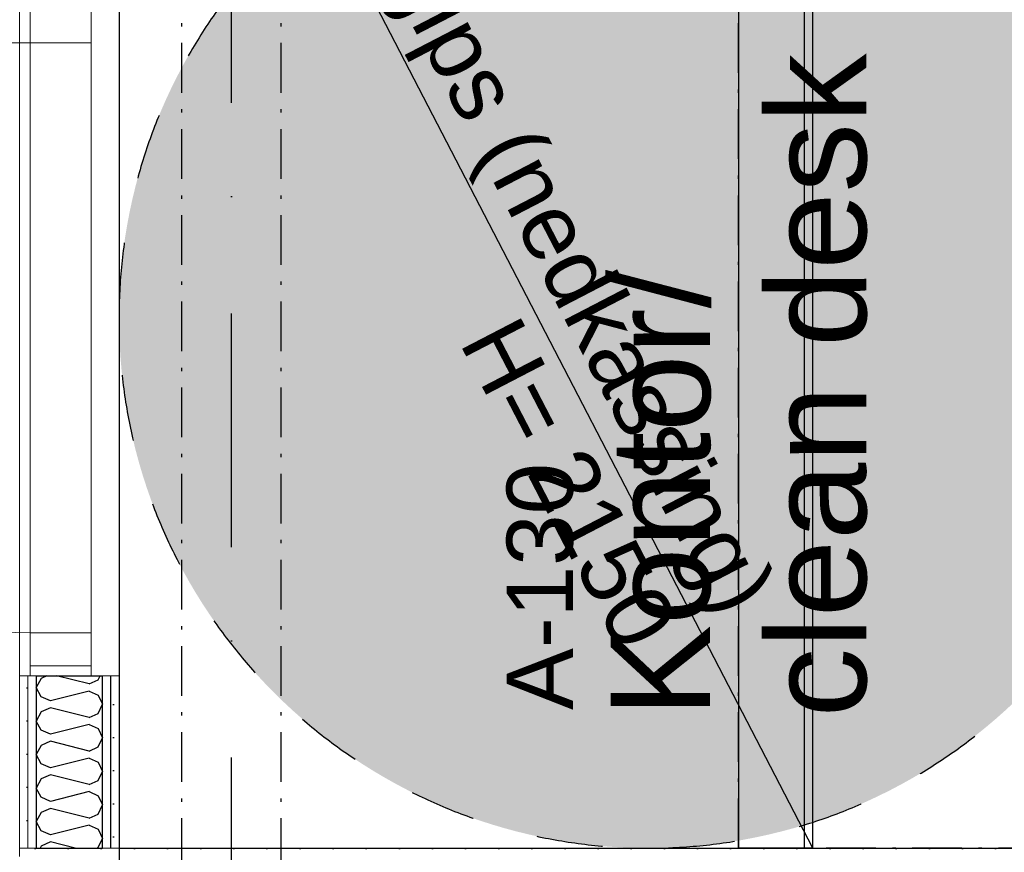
# Model space of a CAD drawing. Header units: millimetres. Extents: x -173281 to 144469, y -85977 to 83288.
# Tile 160 of 256: x -65223 to -63737, y -36898 to -35642. Entities that reach past the tile are written whole.
import ezdxf
from ezdxf.enums import TextEntityAlignment as Align

# ---------------------------------------------------------------- set-up
doc = ezdxf.new("R2010")
doc.units = ezdxf.units.MM
doc.header["$LTSCALE"] = 0.5
doc.header["$MEASUREMENT"] = 0
for name, pattern in [('Akselinje', [1500, 1000, -200, 100, -200]), ('Over snittplan', [260, 150, -50, 10, -50]), ('PLINE', [0]), ('Prikk & stiplet', [1340.555525, 705.555534, -352.777767, 0, -282.222223]), ('Stipling', [400, 200, -200])]:
    doc.linetypes.add(name, pattern=pattern)
for name, color, linetype in [('223- Bjelker', 7, 'Continuous'), ('24-- Innervegger (Skravur)(Nye konstruksjoner)', 7, 'Continuous'), ('24-- Innervegger(Nye konstruksjoner)', 7, 'Continuous'), ('242- Ikke-bærende innervegger (Skravur)(Nye konstruksjoner)', 7, 'Continuous'), ('244- Vinduer_ dører_ foldevegger(Nye konstruksjoner)', 7, 'Continuous'), ('245- Skjørt(Nye konstruksjoner)', 7, 'Continuous'), ('256- Faste himlinger og overflatebehandling(Nye konstruksjoner)', 7, 'Continuous'), ('279- Annet fast inventar(Nye konstruksjoner)', 7, 'Continuous'), ('82-- Modullinjer', 7, 'Continuous'), ('852- Teknisk_symbolsk informasjon_ bygning(Nye konstruksjoner)', 7, 'Continuous'), ('862- M___Nettoareal(Nye konstruksjoner)', 7, 'Continuous'), ('862- M___Nettoareal(Polylinje)(Nye konstruksjoner)', 7, 'Continuous'), ('862- M___Nettoareal(Tekst)(Nye konstruksjoner)', 7, 'Continuous')]:
    doc.layers.add(name, color=color, linetype=linetype)
doc.layers.add('234- Vinduer_ dører_ porter(Nye konstruksjoner)', color=7, linetype='Continuous', lineweight=0)
doc.layers.add('236- Innvendig kledning og overflate(Nye konstruksjoner)', color=7, linetype='Continuous', lineweight=0)
doc.styles.add('GENERATED_STYLE_1', font='arial.ttf')
doc.styles.add('GENERATED_STYLE_2', font='arial.ttf')
pattern_1 = [(270, (0, 0), (86.60254, 0), [0, -50]), (270, (43.3, -25), (86.60254, 0), [0, -50])]
pattern_2 = [(180, (0, 0), (0, 86.60254), [0, -50]), (180, (-25, -43.3), (0, 86.60254), [0, -50])]

# ---------------------------------------------------------------- blocks, each defined once
blk = doc.blocks.new('Kontor__A-130_13', base_point=(-62324.3, -35418.9))
at = {"layer": '862- M___Nettoareal(Polylinje)(Nye konstruksjoner)', "linetype": 'PLINE', "flags": 128}
blk.add_lwpolyline([(-65073.2, -34871.9), (-65073.2, -36891.9), (-61590.7, -36891.9), (-61590.7, -34871.9)], close=True, dxfattribs=at)
at = {"layer": '862- M___Nettoareal(Tekst)(Nye konstruksjoner)', "style": 'GENERATED_STYLE_1'}
for tag, height, p in [('DUMMY_863', 150, (-64095.3, -35677)), ('DUMMY_862', 150, (-64331, -35997.2)), ('zoneNameLine2', 150, (-64095.3, -36694.7)), ('ROOM_NAME', 150, (-64331, -36694.7)), ('DUMMY_861', 100, (-64488.1, -36294.5)), ('ROOM_NUMBER', 100, (-64488.1, -36683.3)), ('DUMMY_864', 100, (-63859.6, -36660.4))]:
    blk.add_attdef(tag, text='', height=height, rotation=90, dxfattribs=at).set_placement(p, align=Align.TOP_LEFT)
blk = doc.blocks.new('*X89')
at = {"layer": '24-- Innervegger (Skravur)(Nye konstruksjoner)', "linetype": 'PLINE'}
for p, q in [((-65190.5, -36635.7), (-65198.2, -36649.5)), ((-65182.1, -36631.9), (-65190.5, -36635.7)), ((-65118.2, -36644.2), (-65167.5, -36631.9)), ((-65118.2, -36644.2), (-65104.7, -36638.1)), ((-65104.7, -36638.1), (-65101.8, -36631.9)), ((-65190.5, -36663.4), (-65198.2, -36649.5)), ((-65176.9, -36669.5), (-65190.5, -36663.4)), ((-65118.2, -36654.9), (-65176.9, -36669.5)), ((-65118.2, -36654.9), (-65104.7, -36661)), ((-65104.7, -36661), (-65098.2, -36674.8)), ((-65176.9, -36680.2), (-65190.5, -36686.3)), ((-65118.2, -36694.8), (-65176.9, -36680.2)), ((-65104.7, -36688.7), (-65098.2, -36674.8)), ((-65190.5, -36686.3), (-65198.2, -36700.1)), ((-65118.2, -36694.8), (-65104.7, -36688.7)), ((-65190.5, -36713.9), (-65198.2, -36700.1)), ((-65118.2, -36705.4), (-65176.9, -36720.1)), ((-65118.2, -36705.4), (-65104.7, -36711.6)), ((-65104.7, -36711.6), (-65098.2, -36725.4)), ((-65176.9, -36720.1), (-65190.5, -36713.9)), ((-65104.7, -36739.2), (-65098.2, -36725.4)), ((-65190.5, -36736.9), (-65198.2, -36750.7)), ((-65176.9, -36730.7), (-65190.5, -36736.9)), ((-65118.2, -36745.4), (-65176.9, -36730.7)), ((-65118.2, -36745.4), (-65104.7, -36739.2)), ((-65190.5, -36764.5), (-65198.2, -36750.7)), ((-65118.2, -36756), (-65176.9, -36770.7)), ((-65118.2, -36756), (-65104.7, -36762.2)), ((-65176.9, -36770.7), (-65190.5, -36764.5)), ((-65104.7, -36762.2), (-65098.2, -36776)), ((-65176.9, -36781.3), (-65190.5, -36787.5)), ((-65118.2, -36796), (-65176.9, -36781.3)), ((-65104.7, -36789.8), (-65098.2, -36776)), ((-65190.5, -36787.5), (-65198.2, -36801.3)), ((-65190.5, -36815.1), (-65198.2, -36801.3)), ((-65118.2, -36796), (-65104.7, -36789.8)), ((-65176.9, -36821.3), (-65190.5, -36815.1)), ((-65118.2, -36806.6), (-65176.9, -36821.3)), ((-65118.2, -36806.6), (-65104.7, -36812.8)), ((-65104.7, -36812.8), (-65098.2, -36826.6)), ((-65104.7, -36840.4), (-65098.2, -36826.6)), ((-65190.5, -36838.1), (-65198.2, -36851.9)), ((-65176.9, -36831.9), (-65190.5, -36838.1)), ((-65118.2, -36846.6), (-65176.9, -36831.9)), ((-65118.2, -36846.6), (-65104.7, -36840.4)), ((-65190.5, -36865.7), (-65198.2, -36851.9)), ((-65118.2, -36857.2), (-65176.9, -36871.9)), ((-65118.2, -36857.2), (-65104.7, -36863.4)), ((-65176.9, -36871.9), (-65190.5, -36865.7)), ((-65104.7, -36863.4), (-65098.2, -36877.2)), ((-65190.5, -36888.7), (-65192.3, -36891.9)), ((-65176.9, -36882.5), (-65190.5, -36888.7)), ((-65139.2, -36891.9), (-65176.9, -36882.5)), ((-65104.7, -36891), (-65098.2, -36877.2)), ((-65106.7, -36891.9), (-65104.7, -36891))]:
    blk.add_line(p, q, dxfattribs=at)
blk = doc.blocks.new('Dørstempel[3]', base_point=(-65223.2, -36121.9))
at = {"layer": '852- Teknisk_symbolsk informasjon_ bygning(Nye konstruksjoner)', "char_height": 75, "attachment_point": 1, "rotation": 90, "style": 'GENERATED_STYLE_1'}
for s, insert in [('\\A1;{\\pql;\\pt0,50;\\fArial|b0|i0|c0|p0;\\W1.000000;x2\xa0090\\fArial|b0|i0|c0|p0;\\W1.000000;\\A1{\\H.66x;\\S^  ;}\\fArial|b0|i0|c0|p0;\\W1.000000;\\fArial|b0|i0|c0|p0;\\W1.000000;\\A1{\\H.66x;\\S^  ;}}', (-65848.9, -36050.5)), ('\\A1;{\\pql;\\pt0,50;\\fArial|b0|i0|c0|p0;\\W1.000000;990\\fArial|b0|i0|c0|p0;\\W1.000000;\\A1{\\H.66x;\\S^  ;}\\fArial|b0|i0|c0|p0;\\W1.000000;\\fArial|b0|i0|c0|p0;\\W1.000000;\\A1{\\H.66x;\\S^  ;}}', (-65848.9, -36222.1))]:
    blk.add_mtext(s, dxfattribs=dict(at, insert=insert))
at = {"layer": '852- Teknisk_symbolsk informasjon_ bygning(Nye konstruksjoner)', "style": 'GENERATED_STYLE_1'}
for tag, p in [('DUMMY_228', (-65866, -35741.7)), ('DUMMY_230', (-65748.2, -36222.1)), ('DUMMY_232', (-65630.3, -36239.3)), ('DUMMY_234', (-65512.4, -36239.3))]:
    blk.add_attdef(tag, text='', height=75, rotation=90, dxfattribs=at).set_placement(p, align=Align.TOP_LEFT)
blk.add_attdef('AC_WIDO_ID', text='', height=100, rotation=90, dxfattribs=at).set_placement((-65866, -36089.4), align=Align.BOTTOM_CENTER)
for tag, p in [('DUMMY_229', (-65748.2, -36279.3)), ('DUMMY_231', (-65630.3, -36279.3)), ('DUMMY_233', (-65512.4, -36279.3)), ('strUnitPrefix', (-65866, -36296.4))]:
    blk.add_attdef(tag, text='', height=75, rotation=90, dxfattribs=at).set_placement(p, align=Align.TOP_RIGHT)
blk = doc.blocks.new('Dør[5]')
at = {"layer": '234- Vinduer_ dører_ porter(Nye konstruksjoner)', "linetype": 'PLINE'}
for p, q in [((-65223.2, -36631.9), (-65223.2, -35611.9)), ((-65207.2, -35626.9), (-65207.2, -35611.9)), ((-65207.2, -35611.9), (-65115.2, -35611.9)), ((-65115.2, -35626.9), (-65115.2, -35611.9)), ((-65073.2, -36631.9), (-65073.2, -35611.9)), ((-65207.2, -35626.9), (-65207.2, -35676.9)), ((-65115.2, -35626.9), (-65207.2, -35626.9)), ((-65115.2, -35676.9), (-65115.2, -35626.9)), ((-65207.2, -35676.9), (-66097.2, -35676.9)), ((-65207.2, -36566.9), (-65207.2, -35676.9)), ((-65207.2, -35676.9), (-65115.2, -35676.9)), ((-65115.2, -35676.9), (-65115.2, -36566.9)), ((-65115.2, -36566.9), (-65207.2, -36566.9)), ((-65207.2, -36566.9), (-65207.2, -36616.9)), ((-65115.2, -36616.9), (-65115.2, -36566.9)), ((-65207.2, -36616.9), (-65207.2, -36631.9)), ((-65207.2, -36616.9), (-65115.2, -36616.9)), ((-65115.2, -36616.9), (-65115.2, -36631.9)), ((-65207.2, -36631.9), (-65115.2, -36631.9))]:
    blk.add_line(p, q, dxfattribs=at)
blk.add_arc((-65207.2, -35676.9), 890, 180, 270, dxfattribs=at)
at = {"layer": '236- Innvendig kledning og overflate(Nye konstruksjoner)', "linetype": 'PLINE'}
for p, q in [((-65223.2, -35611.9), (-65210.7, -35611.9)), ((-65210.7, -35611.9), (-65207.2, -35611.9)), ((-65207.2, -35611.9), (-65198.2, -35611.9)), ((-65207.2, -35611.9), (-65198.2, -35611.9)), ((-65098.2, -35611.9), (-65085.7, -35611.9)), ((-65085.7, -35611.9), (-65073.2, -35611.9)), ((-65223.2, -36631.9), (-65210.7, -36631.9)), ((-65210.7, -36631.9), (-65207.2, -36631.9)), ((-65207.2, -36631.9), (-65198.2, -36631.9)), ((-65207.2, -36631.9), (-65198.2, -36631.9)), ((-65098.2, -36631.9), (-65085.7, -36631.9)), ((-65085.7, -36631.9), (-65073.2, -36631.9))]:
    blk.add_line(p, q, dxfattribs=at)
at = {"layer": '244- Vinduer_ dører_ foldevegger(Nye konstruksjoner)', "linetype": 'PLINE'}
for p, q in [((-65198.2, -35611.9), (-65115.2, -35611.9)), ((-65198.2, -35611.9), (-65115.2, -35611.9)), ((-65115.2, -35611.9), (-65098.2, -35611.9)), ((-65198.2, -36631.9), (-65115.2, -36631.9)), ((-65198.2, -36631.9), (-65115.2, -36631.9)), ((-65115.2, -36631.9), (-65098.2, -36631.9))]:
    blk.add_line(p, q, dxfattribs=at)
at = {"layer": '852- Teknisk_symbolsk informasjon_ bygning(Nye konstruksjoner)'}
ref = blk.add_blockref('Dørstempel[3]', (-65223.2, -36121.9), dxfattribs=at)
ref.add_attrib('AC_WIDO_ID', 'A-130', dxfattribs={"color": 7, "height": 100, "rotation": 90, "style": 'GENERATED_STYLE_1'}).set_placement((-65866, -36089.4), align=Align.BOTTOM_CENTER)
ref.add_attrib('strUnitPrefix', 'BxH:', dxfattribs={"color": 7, "height": 75, "rotation": 90, "style": 'GENERATED_STYLE_1'}).set_placement((-65866, -36296.4), align=Align.TOP_RIGHT)
ref.add_attrib('DUMMY_232', '-', dxfattribs={"color": 7, "height": 75, "rotation": 90, "style": 'GENERATED_STYLE_1'}).set_placement((-65630.3, -36239.3), align=Align.TOP_LEFT)
ref.add_attrib('DUMMY_234', '38 dB', dxfattribs={"color": 7, "height": 75, "rotation": 90, "style": 'GENERATED_STYLE_1'}).set_placement((-65512.4, -36239.3), align=Align.TOP_LEFT)
blk = doc.blocks.new('Skilt handikap[257]', base_point=(-65073.2, -36891.9))
at = {"layer": '279- Annet fast inventar(Nye konstruksjoner)', "linetype": 'Continuous'}
blk.add_hatch(color=256, dxfattribs=at).paths.add_polyline_path([(-63473.2, -36091.9, 1), (-65073.2, -36091.9, 1)])
at = {"layer": '279- Annet fast inventar(Nye konstruksjoner)', "linetype": 'Stipling', "flags": 128}
blk.add_lwpolyline([(-63473.2, -36091.9, 1), (-65073.2, -36091.9, 1)], format="xyb", close=True, dxfattribs=at)
blk = doc.blocks.new('Standard grid marker[269]', base_point=(-65073.2, 26434.4))
at = {"layer": '82-- Modullinjer', "linetype": 'Akselinje'}
blk.add_line((-65073.2, 26234.4), (-65073.2, -50374.4), dxfattribs=at)
at = {"layer": '82-- Modullinjer', "style": 'GENERATED_STYLE_2'}
for tag, p in [('AC_MarkerText_1_0', (-65200.7, 26644.4)), ('AC_MarkerText_1_1', (-65200.7, -50864.4))]:
    blk.add_attdef(tag, text='', height=175, rotation=90, dxfattribs=at).set_placement(p, align=Align.TOP_CENTER)

msp = doc.modelspace()

# ---------------------------------------------------------------- hatches: boundary and pattern name
at = {"layer": '24-- Innervegger (Skravur)(Nye konstruksjoner)', "linetype": 'Continuous'}
h = msp.add_hatch(dxfattribs=at)
h.set_pattern_fill('Gips', color=256, style=0, pattern_type=2)
h.set_pattern_definition(pattern_1)
h.paths.add_polyline_path([(-65223.2, -36891.9), (-65210.7, -36891.9), (-65210.7, -36631.9), (-65223.2, -36631.9)])
h = msp.add_hatch(dxfattribs=at)
h.set_pattern_fill('Gips', color=256, style=0, pattern_type=2)
h.set_pattern_definition(pattern_1)
h.paths.add_polyline_path([(-65210.7, -36891.9), (-65198.2, -36891.9), (-65198.2, -36631.9), (-65210.7, -36631.9)])
h = msp.add_hatch(dxfattribs=at)
h.set_pattern_fill('Gips', color=256, style=0, pattern_type=2)
h.set_pattern_definition(pattern_1)
h.paths.add_polyline_path([(-65098.2, -36891.9), (-65085.7, -36891.9), (-65085.7, -36631.9), (-65098.2, -36631.9)])
h = msp.add_hatch(dxfattribs=at)
h.set_pattern_fill('Gips', color=256, style=0, pattern_type=2)
h.set_pattern_definition(pattern_1)
h.paths.add_polyline_path([(-65085.7, -36631.9), (-65085.7, -36891.9), (-65073.2, -36891.9), (-65073.2, -36631.9)])
at = {"layer": '242- Ikke-bærende innervegger (Skravur)(Nye konstruksjoner)', "linetype": 'Continuous'}
h = msp.add_hatch(dxfattribs=at)
h.set_pattern_fill('Gips', color=256, style=0, pattern_type=2)
h.set_pattern_definition(pattern_2)
h.paths.add_polyline_path([(-65210.7, -36904.4), (-65223.2, -36891.9), (-65223.2, -36904.4)])
h = msp.add_hatch(dxfattribs=at)
h.set_pattern_fill('Gips', color=256, style=0, pattern_type=2)
h.set_pattern_definition(pattern_2)
h.paths.add_polyline_path([(-65210.7, -36891.9), (-65223.2, -36891.9), (-65210.7, -36904.4)])
h = msp.add_hatch(dxfattribs=at)
h.set_pattern_fill('Gips', color=256, style=0, pattern_type=2)
h.set_pattern_definition(pattern_2)
h.paths.add_polyline_path([(-65210.7, -36904.4), (-61478.2, -36904.4), (-61478.2, -36891.9), (-65210.7, -36891.9)])

# ---------------------------------------------------------------- linework, layer by layer
at = {"layer": '223- Bjelker', "linetype": 'Over snittplan'}
for p, q in [((-64978.2, -43811.9), (-64978.2, -25816.9)), ((-64828.2, -43811.9), (-64828.2, -25816.9))]:
    msp.add_line(p, q, dxfattribs=at)
at = {"layer": '223- Bjelker', "linetype": 'Prikk & stiplet'}
msp.add_line((-64903.2, -43811.9), (-64903.2, -25816.9), dxfattribs=at)
at = {"layer": '236- Innvendig kledning og overflate(Nye konstruksjoner)', "linetype": 'PLINE'}
for p, q in [((-65223.2, -36631.9), (-65210.7, -36631.9)), ((-65210.7, -36631.9), (-65210.7, -36891.9)), ((-65210.7, -36631.9), (-65207.2, -36631.9)), ((-65207.2, -36631.9), (-65198.2, -36631.9)), ((-65098.2, -36631.9), (-65085.7, -36631.9)), ((-65085.7, -36631.9), (-65073.2, -36631.9))]:
    msp.add_line(p, q, dxfattribs=at)
at = {"layer": '236- Innvendig kledning og overflate(Nye konstruksjoner)', "linetype": 'PLINE', "flags": 128}
for points in [[(-65223.2, -36631.9), (-65223.2, -36891.9)], [(-65073.2, -36891.9), (-65073.2, -36631.9)], [(-65223.2, -36891.9), (-65210.7, -36891.9)], [(-65223.2, -36891.9), (-65223.2, -36904.4)], [(-61478.2, -36891.9), (-65223.2, -36891.9)], [(-65210.7, -36891.9), (-65198.2, -36891.9)], [(-65098.2, -36891.9), (-65085.7, -36891.9)], [(-65085.7, -36891.9), (-65073.2, -36891.9)]]:
    msp.add_lwpolyline(points, dxfattribs=at)
at = {"layer": '24-- Innervegger(Nye konstruksjoner)', "linetype": 'PLINE'}
for p, q in [((-65198.2, -36631.9), (-65198.2, -36891.9)), ((-65198.2, -36631.9), (-65115.2, -36631.9)), ((-65115.2, -36631.9), (-65098.2, -36631.9)), ((-65098.2, -36891.9), (-65098.2, -36631.9)), ((-65085.7, -36891.9), (-65085.7, -36631.9))]:
    msp.add_line(p, q, dxfattribs=at)
at = {"layer": '24-- Innervegger(Nye konstruksjoner)', "linetype": 'PLINE', "flags": 128}
msp.add_lwpolyline([(-65198.2, -36891.9), (-65098.2, -36891.9)], dxfattribs=at)
at = {"layer": '245- Skjørt(Nye konstruksjoner)', "linetype": 'PLINE', "flags": 128}
for points in [[(-64138.2, -34871.9), (-64138.2, -36891.9)], [(-64025.7, -36891.9), (-64025.7, -34871.9)], [(-64038.2, -36891.9), (-64138.2, -36891.9)], [(-64025.7, -36891.9), (-64038.2, -36891.9)]]:
    msp.add_lwpolyline(points, dxfattribs=at)
at = {"layer": '256- Faste himlinger og overflatebehandling(Nye konstruksjoner)', "linetype": 'PLINE'}
msp.add_line((-64025.7, -36891.9), (-65073.2, -34871.9), dxfattribs=at)
at = {"layer": '256- Faste himlinger og overflatebehandling(Nye konstruksjoner)', "linetype": 'PLINE', "flags": 128}
msp.add_lwpolyline([(-64038.2, -36891.9), (-64038.2, -34871.9), (-65073.2, -34871.9), (-65073.2, -36891.9)], close=True, dxfattribs=at)
at = {"layer": '256- Faste himlinger og overflatebehandling(Nye konstruksjoner)', "linetype": 'Over snittplan', "flags": 128}
for points in [[(-64138.2, -36891.9), (-64138.2, -34871.9)], [(-61590.7, -36891.9), (-64138.2, -36891.9)]]:
    msp.add_lwpolyline(points, dxfattribs=at)

# ---------------------------------------------------------------- block references
at = {"layer": '24-- Innervegger(Nye konstruksjoner)'}
msp.add_blockref('*X89', (0, 0), dxfattribs=at)
at = {"layer": '244- Vinduer_ dører_ foldevegger(Nye konstruksjoner)', "linetype": 'PLINE'}
msp.add_blockref('Dør[5]', (0, 0), dxfattribs=at)
at = {"layer": '279- Annet fast inventar(Nye konstruksjoner)', "linetype": 'PLINE'}
msp.add_blockref('Skilt handikap[257]', (-65073.2, -36891.9), dxfattribs=at)
at = {"layer": '82-- Modullinjer', "linetype": 'PLINE'}
msp.add_blockref('Standard grid marker[269]', (-65073.2, 26434.4), dxfattribs=at)
at = {"layer": '862- M___Nettoareal(Nye konstruksjoner)', "linetype": 'Continuous'}
ref = msp.add_blockref('Kontor__A-130_13', (-62324.3, -35418.9), dxfattribs=at)
ref.add_attrib('ROOM_NAME', 'Kontor/', dxfattribs={"layer": '862- M___Nettoareal(Tekst)(Nye konstruksjoner)', "color": 7, "height": 150, "rotation": 90, "style": 'GENERATED_STYLE_1'}).set_placement((-64331, -36694.7), align=Align.TOP_LEFT)
ref.add_attrib('ROOM_NUMBER', 'A-130', dxfattribs={"layer": '862- M___Nettoareal(Tekst)(Nye konstruksjoner)', "color": 7, "height": 100, "rotation": 90, "style": 'GENERATED_STYLE_1'}).set_placement((-64488.1, -36683.3), align=Align.TOP_LEFT)
ref.add_attrib('zoneNameLine2', 'clean desk', dxfattribs={"layer": '862- M___Nettoareal(Tekst)(Nye konstruksjoner)', "color": 7, "height": 150, "rotation": 90, "style": 'GENERATED_STYLE_1'}).set_placement((-64095.3, -36694.7), align=Align.TOP_LEFT)

# ---------------------------------------------------------------- texts
at = {"layer": '256- Faste himlinger og overflatebehandling(Nye konstruksjoner)', "linetype": 'Continuous', "char_height": 100, "rotation": 297.4096, "style": 'GENERATED_STYLE_1'}
for s, insert, attachment_point in [('\\A1;{\\pql;\\fArial|b0|i0|c0|p0;\\W1.000000;Horisontal gips (nedkassing)}', (-64888, -34937.3), 1), ('\\A1;{\\pql;\\fArial|b0|i0|c0|p0;\\W1.000000;H= 2\\fArial|b0|i0|c0|p0;\\W1.000000;150}', (-64561.7, -36128.8), 7)]:
    msp.add_mtext(s, dxfattribs=dict(at, insert=insert, attachment_point=attachment_point))

doc.saveas('drawing.dxf')
